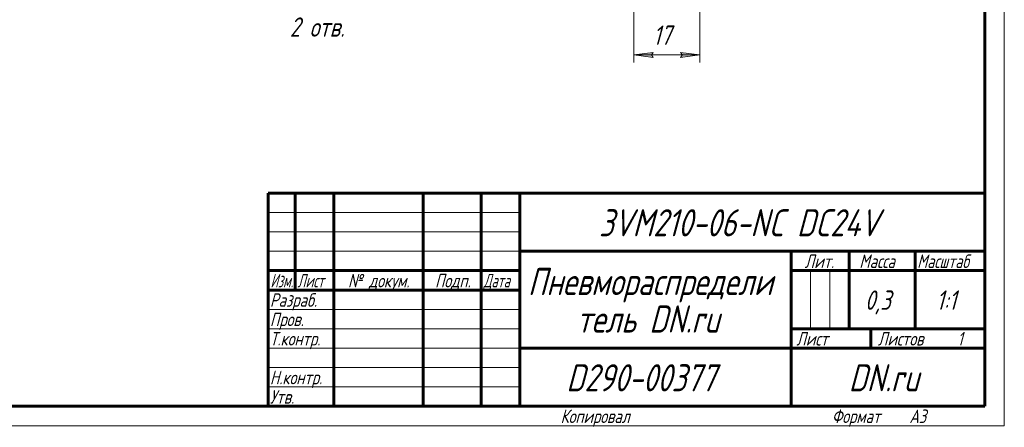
# Model space of a CAD drawing. Header units: millimetres. Extents: x 0 to 420, y 0 to 297.
# Tile 2 of 3: x 166 to 420, y 0 to 105. Entities that reach past the tile are written whole.
import ezdxf

# ---------------------------------------------------------------- set-up
doc = ezdxf.new("R2010")
doc.units = ezdxf.units.MM
doc.linetypes.add('K5LT_BASIC', pattern=[0])
doc.linetypes.add('K5LT_THIN', pattern=[0])
doc.layers.add('Системный слой', color=7, linetype='Continuous')
doc.layers.add('Системный слой (1)', color=7, linetype='Continuous', true_color=0x6c6c6c)
doc.styles.add('KDIMTEXTSTYLE', font='txt', dxfattribs={"width": 0.96, "oblique": 15, "height": 5})
doc.styles.add('KTEXTSTYLE', font='txt', dxfattribs={"width": 0.96, "height": 5})
doc.dimstyles.new('KDIMSTYLE (1.00)', dxfattribs={"dimtxt": 5, "dimasz": 1, "dimexe": 2, "dimexo": 0, "dimgap": 1, "dimtad": 1, "dimtxsty": 'KDIMTEXTSTYLE', "dimsah": 1, "dimcen": 0, "dimdle": 1, "dimadec": 0, "dimazin": 0, "dimtfac": 0.667, "dimtmove": 0, "dimatfit": 3, "dimfxl": 1, "dimtvp": 1, "dimtolj": 1, "dimtzin": 0, "dimarcsym": 0})

# ---------------------------------------------------------------- blocks, each defined once
blk = doc.blocks.new('D6')
at = {"layer": 'Системный слой (1)'}
for points in [[(210.71, 141.98), (208.52, 146.52), (208.24, 145.74), (207.42, 145.8)], [(215.82, 135.41), (212.53, 139.23), (214.72, 134.69), (215, 135.47)]]:
    blk.add_hatch(color=7, dxfattribs=at).paths.add_polyline_path(points)
at = {"layer": 'Системный слой (1)', "color": 7, "linetype": 'K5LT_THIN', "lineweight": 18, "true_color": 0xffffff}
for p, q in [((210.71, 141.98), (206.87, 147.83)), ((208.24, 145.74), (207.42, 145.8)), ((207.42, 145.8), (210.71, 141.98)), ((208.52, 146.52), (208.24, 145.74)), ((210.71, 141.98), (208.52, 146.52)), ((210.71, 141.98), (212.53, 139.23)), ((212.53, 139.23), (214.72, 134.69)), ((215.82, 135.41), (212.53, 139.23)), ((212.53, 139.23), (216.37, 133.38)), ((212.53, 139.23), (233.62, 107.14)), ((214.72, 134.69), (215, 135.47)), ((215, 135.47), (215.82, 135.41))]:
    blk.add_line(p, q, dxfattribs=at)
blk.add_wipeout([(235.62, 98.76), (235.62, 115.52), (250.99, 115.52), (250.99, 98.76)]).dxf.layer = 'Системный слой (1)'
blk.add_line((233.62, 107.14), (253.63, 107.14), dxfattribs=at)
at = {"layer": 'Системный слой (1)', "color": 7, "char_height": 5, "attachment_point": 1, "style": 'KTEXTSTYLE'}
for s, insert in [('\\fArial|b0|c204|p34;\\H5.0;\\W1.000;\\Q15;\\fGOST Type AU|b0|i0|c204|p34;\\Q15;\\W0.960;⌀', (235.62, 114.73)), ('\\fArial|b0|c204|p34;\\H5.0;\\W1.000;\\Q15;\\fGOST Type AU|b0|i0|c204|p34;\\Q15;\\W0.960;3,3', (238.93, 114.73)), ('\\fArial|b0|c204|p34;\\H5.0;\\W1.000;\\Q15;\\fGOST Type AU|b0|i0|c204|p34;\\Q15;\\W0.960;2 отв.', (235.62, 105.35))]:
    blk.add_mtext(s, dxfattribs=dict(at, insert=insert))
blk = doc.blocks.new('KDIMARROW_01')
at = {"layer": 'Системный слой'}
blk.add_hatch(color=0, dxfattribs=at).paths.add_polyline_path([(-5, -0.66), (0, 0), (-5, 0.66), (-4.5, 0)])
at = {"layer": 'Системный слой', "color": 0, "linetype": 'K5LT_THIN', "lineweight": 18}
for p, q in [((-4.5, 0), (-5, 0.66)), ((-5, 0.66), (0, 0)), ((0, 0), (-5, -0.66)), ((-5, -0.66), (-4.5, 0))]:
    blk.add_line(p, q, dxfattribs=at)
at = {"layer": 'Системный слой (1)', "color": 0, "linetype": 'K5LT_THIN', "lineweight": 18}
blk.add_line((332.92, 125.6), (331.92, 125.6), dxfattribs=at)
blk = doc.blocks.new('D13')
at = {"layer": 'Системный слой (1)', "color": 7, "linetype": 'K5LT_THIN', "lineweight": 18, "true_color": 0xffffff}
for p, q in [((341.42, 171.1), (341.42, 93.67)), ((324.42, 138.1), (324.42, 93.67))]:
    blk.add_line(p, q, dxfattribs=at)
blk.add_wipeout([(329.36, 96.67), (329.36, 104.05), (336.19, 104.05), (336.19, 96.67)]).dxf.layer = 'Системный слой (1)'
at = {"layer": 'Системный слой (1)'}
for points in [[(324.42, 95.67), (329.42, 96.33), (328.92, 95.67), (329.42, 95.01)], [(341.42, 95.67), (336.42, 96.33), (336.92, 95.67), (336.42, 95.01)]]:
    blk.add_hatch(color=7, dxfattribs=at).paths.add_polyline_path(points)
at = {"layer": 'Системный слой (1)', "color": 7, "linetype": 'K5LT_THIN', "lineweight": 18, "true_color": 0xffffff}
for p, q in [((324.42, 95.67), (329.42, 96.33)), ((329.42, 95.01), (324.42, 95.67)), ((324.42, 95.67), (341.42, 95.67)), ((329.42, 96.33), (328.92, 95.67)), ((328.92, 95.67), (329.42, 95.01)), ((336.92, 95.67), (336.42, 96.33)), ((336.42, 96.33), (341.42, 95.67)), ((341.42, 95.67), (336.42, 95.01)), ((336.42, 95.01), (336.92, 95.67))]:
    blk.add_line(p, q, dxfattribs=at)
at = {"layer": 'Системный слой (1)', "color": 7, "insert": (329.36, 103.26), "char_height": 5, "attachment_point": 1, "style": 'KTEXTSTYLE'}
blk.add_mtext('\\fArial|b0|c204|p34;\\H5.0;\\W1.000;\\Q15;\\fGOST Type AU|b0|i0|c204|p34;\\Q15;\\W0.960;17', dxfattribs=at)
blk = doc.blocks.new('U11')
at = {"color": 7, "linetype": 'K5LT_THIN', "lineweight": 18, "true_color": 0xffffff}
for p, q in [((420, 297), (420, 0)), ((230, 55), (295, 55)), ((230, 50), (295, 50)), ((230, 45), (295, 45)), ((369.96, 25), (369.96, 40)), ((374.98, 25), (374.98, 40)), ((230, 30), (295, 30)), ((230, 25), (295, 25)), ((230, 20), (295, 20)), ((230, 15), (295, 15)), ((230, 10), (295, 10)), ((420, 0), (0, 0))]:
    blk.add_line(p, q, dxfattribs=at)
at = {"color": 143, "linetype": 'K5LT_BASIC', "lineweight": 60, "true_color": 0x33acca}
for p, q in [((415, 292), (415, 5)), ((230, 60), (415, 60)), ((230, 5), (230, 60)), ((237, 35), (237, 60)), ((247, 5), (247, 60)), ((270, 5), (270, 60)), ((285, 5), (285, 60)), ((295, 5), (295, 60)), ((295, 45), (415, 45)), ((365, 5), (365, 45)), ((380, 25), (380, 45)), ((397, 25), (397, 45)), ((230, 40), (295, 40)), ((365, 40), (380, 40)), ((380, 40), (415, 40)), ((230, 35), (295, 35)), ((365, 25), (415, 25)), ((385.57, 20), (385.57, 25)), ((295, 20), (365, 20)), ((365, 20), (415, 20)), ((415, 5), (20, 5))]:
    blk.add_line(p, q, dxfattribs=at)
at = {"color": 7, "attachment_point": 1, "style": 'KTEXTSTYLE'}
for s, insert, char_height in [('\\fArial|b0|c204|p34;\\H5.0;\\W1.000;\\Q15;\\fGOST Type AU|b0|i0|c204|p34;\\Q15;\\W0.960;\\H7.00;3VM210-06-NC DC24V', (315.39, 55.86), 7), ('\\fArial|b0|c204|p34;\\H5.0;\\W1.000;\\Q15;\\fGOST Type AU|b0|i0|c204|p34;\\Q15;\\W0.960;\\H3.50;Лит.', (368.47, 44.18), 3.5), ('\\fArial|b0|c204|p34;\\H5.0;\\W1.000;\\Q15;\\fGOST Type AU|b0|i0|c204|p34;\\Q15;\\W0.960;\\H3.50;Масса', (382.58, 44.18), 3.5), ('\\fArial|b0|c204|p34;\\H5.0;\\W1.000;\\Q15;\\fGOST Type AU|b0|i0|c204|p34;\\Q15;\\W0.926;\\H3.50;Масштаб', (397.52, 44.18), 3.5), ('\\fArial|b0|c204|p34;\\H5.0;\\W1.000;\\Q15;\\fGOST Type AU|b0|i0|c204|p34;\\Q15;\\W0.960;\\H7.00;Пневмораспредели', (297.06, 40.69), 7), ('\\fArial|b0|c204|p34;\\H5.0;\\W1.000;\\Q15;\\fGOST Type AU|b0|i0|c204|p34;\\Q15;\\W0.786;\\H3.50;Изм.', (230.62, 39.18), 3.5), ('\\fArial|b0|c204|p34;\\H5.0;\\W1.000;\\Q15;\\fGOST Type AU|b0|i0|c204|p34;\\Q15;\\W0.800;\\H3.50;Лист', (237.61, 39.18), 3.5), ('\\fArial|b0|c204|p34;\\H5.0;\\W1.000;\\Q15;\\fGOST Type AU|b0|i0|c204|p34;\\Q15;\\W0.960;\\H3.50;№ докум.', (250.63, 39.18), 3.5), ('\\fArial|b0|c204|p34;\\H5.0;\\W1.000;\\Q15;\\fGOST Type AU|b0|i0|c204|p34;\\Q15;\\W0.960;\\H3.50;Подп.', (273.1, 39.18), 3.5), ('\\fArial|b0|c204|p34;\\H5.0;\\W1.000;\\Q15;\\fGOST Type AU|b0|i0|c204|p34;\\Q15;\\W0.800;\\H3.50;Дата', (285.61, 39.18), 3.5), ('\\fArial|b0|c204|p34;\\H5.0;\\W1.000;\\Q15;\\fGOST Type AU|b0|i0|c204|p34;\\Q15;\\W0.960;\\H3.50;Разраб.', (230.5, 34.18), 3.5), ('\\fArial|b0|c204|p34;\\H5.0;\\W1.000;\\Q15;\\fGOST Type AU|b0|i0|c204|p34;\\Q15;\\W0.960;0,3', (384.02, 34.9), 5), ('\\fArial|b0|c204|p34;\\H5.0;\\W1.000;\\Q15;\\fGOST Type AU|b0|i0|c204|p34;\\Q15;\\W0.960;{\\c16737820;1:1}', (402.44, 34.9), 5), ('\\fArial|b0|c204|p34;\\H5.0;\\W1.000;\\Q15;\\fGOST Type AU|b0|i0|c204|p34;\\Q15;\\W0.960;\\H7.00;тель DN.ru', (309.65, 31.02), 7), ('\\fArial|b0|c204|p34;\\H5.0;\\W1.000;\\Q15;\\fGOST Type AU|b0|i0|c204|p34;\\Q15;\\W0.960;\\H3.50;Пров.', (230.5, 29.18), 3.5), ('\\fArial|b0|c204|p34;\\H5.0;\\W1.000;\\Q15;\\fGOST Type AU|b0|i0|c204|p34;\\Q15;\\W0.960;\\H3.50;Т.контр.', (230.5, 24.18), 3.5), ('\\fArial|b0|c204|p34;\\H5.0;\\W1.000;\\Q15;\\fGOST Type AU|b0|i0|c204|p34;\\Q15;\\W0.960;\\H3.50;Лист', (366.32, 24.18), 3.5), ('\\fArial|b0|c204|p34;\\H5.0;\\W1.000;\\Q15;\\fGOST Type AU|b0|i0|c204|p34;\\Q15;\\W0.960;\\H3.50;Листов', (387.36, 24.18), 3.5), ('\\fArial|b0|c204|p34;\\H5.0;\\W1.000;\\Q15;\\fGOST Type AU|b0|i0|c204|p34;\\Q15;\\W0.960;\\H3.50;1', (407.91, 24.18), 3.5), ('\\fArial|b0|c204|p34;\\H5.0;\\W1.000;\\Q15;\\fGOST Type AU|b0|i0|c204|p34;\\Q15;\\W0.960;\\H7.00;D290-00377', (306.96, 15.86), 7), ('\\fArial|b0|c204|p34;\\H5.0;\\W1.000;\\Q15;\\fGOST Type AU|b0|i0|c204|p34;\\Q15;\\W0.960;\\H7.00;DN.ru', (379.84, 15.86), 7), ('\\fArial|b0|c204|p34;\\H5.0;\\W1.000;\\Q15;\\fGOST Type AU|b0|i0|c204|p34;\\Q15;\\W0.960;\\H3.50;Н.контр.', (230.5, 14.18), 3.5), ('\\fArial|b0|c204|p34;\\H5.0;\\W1.000;\\Q15;\\fGOST Type AU|b0|i0|c204|p34;\\Q15;\\W0.960;\\H3.50;Утв.', (230.5, 9.18), 3.5), ('\\fArial|b0|c204|p34;\\H5.0;\\W1.000;\\Q15;\\fGOST Type AU|b0|i0|c204|p34;\\Q15;\\W0.960;\\H3.50;Копировал', (305.5, 4.18), 3.5), ('\\fArial|b0|c204|p34;\\H5.0;\\W1.000;\\Q15;\\fGOST Type AU|b0|i0|c204|p34;\\Q15;\\W0.960;\\H3.50;Формат', (375.5, 4.18), 3.5), ('\\fArial|b0|c204|p34;\\H5.0;\\W1.000;\\Q15;\\fGOST Type AU|b0|i0|c204|p34;\\Q15;\\W0.960;\\H3.50;A3', (395.5, 4.18), 3.5)]:
    blk.add_mtext(s, dxfattribs=dict(at, insert=insert, char_height=char_height))

msp = doc.modelspace()

# ---------------------------------------------------------------- dimensions: what is measured, and where the dimension line sits
at = {"layer": 'Системный слой (1)', "color": 7}
dim = msp.add_linear_dim(base=(324.419, 95.671), p1=(341.419, 171.104), p2=(324.419, 138.104), dimstyle='KDIMSTYLE (1.00)', override={"dimexo": 0, "dimpost": '\\fGOST Type AU|b0|c204|p34;\\H5.0;\\W0.960;\\Q15;<>', "dimblk1": 'KDIMARROW_01', "dimblk2": 'KDIMARROW_01', "dimse1": 0, "dimse2": 0, "dimclrt": 7, "dimtol": 1, "dimtp": 0, "dimtm": 0, "dimtdec": 5, "dimtolj": 1}, dxfattribs=at)
dim.commit()
dim.dimension.update_dxf_attribs({"geometry": 'D13', "text_midpoint": (332.919, 95.671), "dimtype": 160})
dim = msp.add_diameter_dim_2p(p1=(210.712, 141.983), p2=(212.525, 139.225), dimstyle='KDIMSTYLE (1.00)', override={"dimtih": 1, "dimtoh": 1, "dimpost": '\\fGOST Type AU|b0|c204|p34;\\H5.0;\\W0.960;\\Q15;<>\\X\\fGOST Type AU|b0|c204|p34;\\H5.0;\\W0.960;\\Q15;\\fGOST Type AU|b0|i0|c204|p34;\\Q15;2 отв.', "dimblk1": 'KDIMARROW_01', "dimblk2": 'KDIMARROW_01', "dimclrt": 7, "dimtol": 1, "dimtp": 0, "dimtm": 0, "dimtdec": 5, "dimtmove": 1, "dimatfit": 2, "dimtolj": 1}, dxfattribs=at)
dim.commit()
dim.dimension.update_dxf_attribs({"geometry": 'D6', "text_midpoint": (235.619, 107.142)})

# ---------------------------------------------------------------- next in the draw order: block references
msp.add_blockref('U11', (0, 0))

doc.saveas('drawing.dxf')
